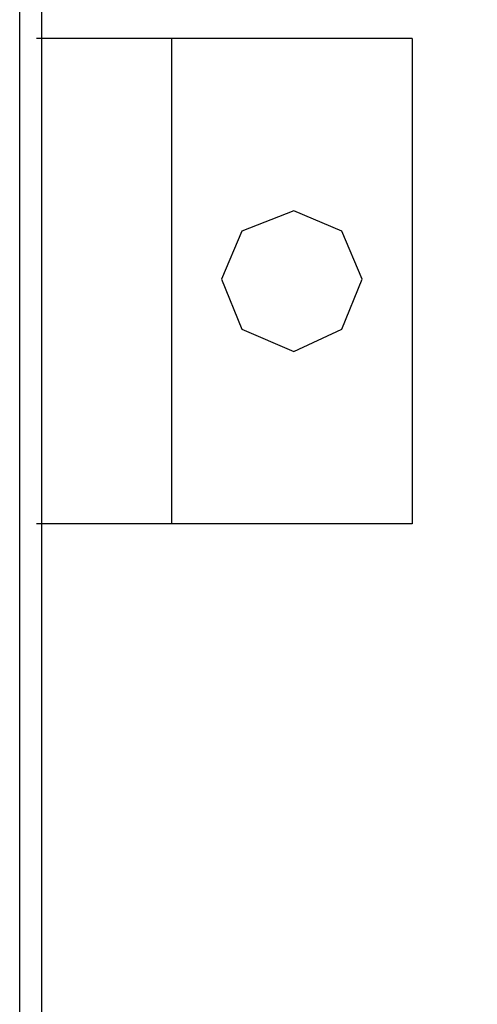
# Model space of a CAD drawing. Header units: millimetres. Extents: x 203 to 3426, y 719 to 2381.
# Tile 117 of 185: x 3346.46 to 3350.7, y 2270.14 to 2279.25. Entities that reach past the tile are written whole.
import ezdxf

# ---------------------------------------------------------------- set-up
doc = ezdxf.new("R2010")
doc.units = ezdxf.units.MM
doc.layers.add('E_Legrand_obudowy', color=7, linetype='Continuous')

# ---------------------------------------------------------------- blocks, each defined once
blk = doc.blocks.new('XL3 160 wnękowa 6x24M')
at = {"layer": 'E_Legrand_obudowy'}
for points in [[(-259.228, -72.205), (255.474, -72.205), (255.474, -1072.924), (-259.228, -1072.924), (-259.228, -72.205)], [(-257.164, -72.437), (255.694, -72.437), (255.694, -1071.563), (-257.164, -1071.563), (-257.164, -72.437)], [(-222.845, -474.66), (-257.679, -474.66)], [(-245.152, -474.66), (-245.152, -519.601)], [(-222.847, -474.66), (-222.847, -519.601)], [(-227.479, -496.958), (-229.367, -492.498), (-233.828, -490.611), (-238.633, -492.498), (-240.521, -496.958), (-238.633, -501.589), (-233.828, -503.648), (-229.367, -501.589), (-227.479, -496.958)], [(-222.845, -519.599), (-257.679, -519.599)]]:
    blk.add_lwpolyline(points, dxfattribs=at)
blk = doc.blocks.new('G$C3556625F')
at = {"layer": 'E_Legrand_obudowy', "color": 67, "true_color": 0x727430, "xscale": 0.1, "yscale": 0.1, "zscale": 0.1}
blk.add_blockref('XL3 160 wnękowa 6x24M', (-68.6374, 119.4025), dxfattribs=at)

msp = doc.modelspace()

# ---------------------------------------------------------------- block references
msp.add_blockref('G$C3556625F', (3441.0223, 2207.1429))

doc.saveas('drawing.dxf')
